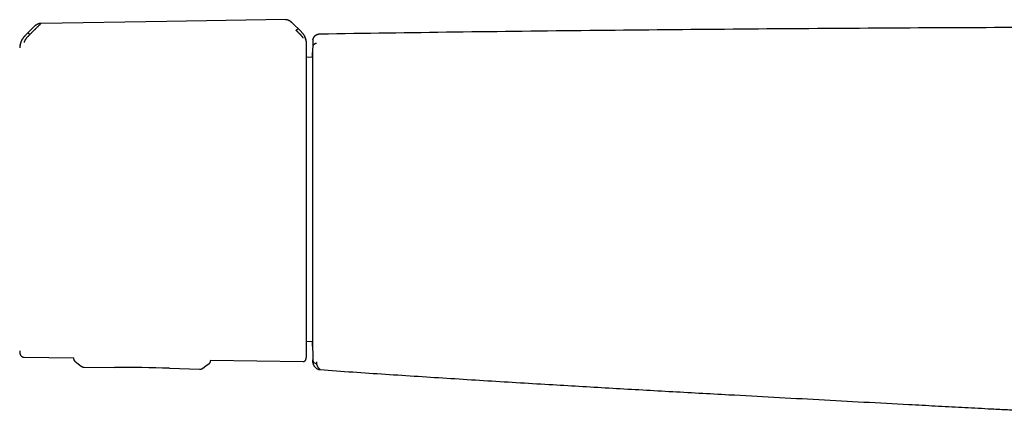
# Model space of a CAD drawing. Header units: millimetres. Extents: x 8 to 767, y 12 to 375.
# Tile 12 of 46: x 181 to 319, y 310 to 365. Entities that reach past the tile are written whole.
import ezdxf

# ---------------------------------------------------------------- set-up
doc = ezdxf.new("R2010")
doc.units = ezdxf.units.MM

msp = doc.modelspace()

# ---------------------------------------------------------------- linework, layer by layer
at = {"color": 7, "linetype": 'Continuous', "lineweight": 30}
for p, q in [((182.92, 364.51), (181.52, 363.12)), ((182.93, 364.52), (182.92, 364.51)), ((182.93, 364.52), (182.92, 364.51)), ((183.77, 364.86), (183.77, 364.86)), ((220.28, 363.66), (218.97, 364.95)), ((218.97, 364.95), (218.97, 364.95)), ((182.21, 363.31), (182.36, 363.46)), ((221.88, 362.51), (221.88, 362.5)), ((221.84, 360.11), (221, 360.1)), ((221.83, 360.12), (221.83, 360.11)), ((221, 320.29), (221.84, 320.27)), ((181.42, 318.06), (188.34, 317.95)), ((188.34, 317.95), (188.34, 317.9)), ((188.34, 317.9), (188.34, 317.88)), ((188.34, 317.9), (188.34, 317.9)), ((207.54, 317.65), (220.51, 317.45)), ((207.54, 317.65), (207.54, 317.56)), ((189.4, 316.81), (189.4, 316.81)), ((189.84, 316.65), (194.07, 316.64)), ((189.84, 316.65), (189.84, 316.65)), ((201.77, 316.51), (206, 316.37)), ((206, 316.37), (206, 316.37)), ((222.89, 316.33), (222.89, 316.32))]:
    msp.add_line(p, q, dxfattribs=at)
at = {"color": 7, "linetype": 'Continuous', "lineweight": 30, "flags": 128}
for points in [[(218.03, 365.39), (201.43, 365.13), (183.77, 364.86)], [(188.53, 317.5), (188.97, 317.15), (189.4, 316.8)], [(221.88, 317.69), (221.88, 317.68), (221.88, 317.68), (221.88, 317.68), (221.88, 317.68), (221.88, 317.68), (221.88, 317.68), (221.88, 317.68), (221.88, 317.68), (221.88, 317.68), (221.88, 317.68), (221.88, 317.68), (221.88, 317.68), (221.88, 317.68), (221.88, 317.68), (221.88, 317.68), (221.88, 317.68), (221.88, 317.68), (221.88, 317.67), (221.88, 317.67), (221.88, 317.67), (221.88, 317.67), (221.88, 317.66), (221.88, 317.66), (221.88, 317.66), (221.88, 317.65), (221.88, 317.65), (221.88, 317.64), (221.88, 317.63), (221.88, 317.62), (221.88, 317.58), (221.88, 317.51), (221.89, 317.47), (221.89, 317.43), (221.89, 317.4), (221.89, 317.38), (221.89, 317.36), (221.89, 317.36), (221.89, 317.36), (221.89, 317.36), (221.89, 317.36), (221.89, 317.35), (221.89, 317.35), (221.89, 317.35), (221.89, 317.35), (221.89, 317.35), (221.89, 317.35), (221.89, 317.35), (221.89, 317.35), (221.89, 317.35), (221.89, 317.35), (221.89, 317.35), (221.89, 317.35), (221.89, 317.35), (221.89, 317.34), (221.89, 317.34), (221.89, 317.34), (221.89, 317.34), (221.89, 317.34), (221.89, 317.35), (221.89, 317.35), (221.89, 317.35), (221.89, 317.35), (221.89, 317.35), (221.89, 317.35), (221.89, 317.35), (221.89, 317.34), (221.89, 317.34), (221.89, 317.34), (221.89, 317.33), (221.89, 317.33), (221.89, 317.33), (221.89, 317.32), (221.89, 317.32), (221.89, 317.31), (221.89, 317.31), (221.89, 317.3), (221.89, 317.3), (221.89, 317.3), (221.89, 317.29), (221.89, 317.29), (221.89, 317.28), (221.89, 317.28), (221.9, 317.27)], [(206.45, 316.51), (206.88, 316.83), (207.34, 317.17)]]:
    msp.add_lwpolyline(points, dxfattribs=at)
at = {"color": 7, "linetype": 'Continuous', "lineweight": 30}
for centre, radius, start, end in [((1221.63, 340.19), 1000, 178.72201, 178.82018), ((183.26, 319.01), 2.48, 181.2169, 190.5381), ((1221.63, 340.19), 1000, 181.17982, 181.2765), ((193.56, 66.64), 250, 88.1172, 89.8829)]:
    msp.add_arc(centre, radius, start, end, dxfattribs=at)
for points, knots in [([(183.77, 364.85), (183.76, 364.85), (183.74, 364.83), (183.7, 364.8), (183.65, 364.75), (183.6, 364.69), (183.54, 364.63), (183.48, 364.57), (183.4, 364.5), (183.34, 364.43), (183.29, 364.39), (183.28, 364.37), (183.26, 364.36), (183.25, 364.34), (183.23, 364.33), (183.2, 364.3), (183.16, 364.25), (183.09, 364.19), (183.02, 364.12), (182.96, 364.06), (182.92, 364.02), (182.89, 363.99), (182.88, 363.98), (182.86, 363.96), (182.85, 363.95), (182.83, 363.93), (182.82, 363.92), (182.78, 363.88), (182.72, 363.82), (182.65, 363.75), (182.58, 363.68), (182.53, 363.62), (182.48, 363.57), (182.43, 363.53), (182.4, 363.49), (182.38, 363.47), (182.37, 363.46), (182.36, 363.46), (182.36, 363.46), (182.36, 363.46), (182.36, 363.46)], [0, 0, 0, 0, 0.051373, 0.105665, 0.163102, 0.223827, 0.27137, 0.320803, 0.372124, 0.442732, 0.452222, 0.461768, 0.471368, 0.481024, 0.490735, 0.500501, 0.537698, 0.579265, 0.625137, 0.657731, 0.692132, 0.7001, 0.708157, 0.716302, 0.724536, 0.732857, 0.741265, 0.74976, 0.79759, 0.84013, 0.877473, 0.909711, 0.93693, 0.964012, 0.983495, 0.995471, 0.998664, 0.999564, 0.99984, 1, 1, 1, 1]), ([(183.02, 364.6), (183.02, 364.6), (183, 364.59), (182.98, 364.57), (182.97, 364.56), (182.96, 364.55), (182.95, 364.54), (182.94, 364.53), (182.94, 364.53), (182.94, 364.52)], [0, 0, 0, 0, 0.1825659, 0.3218926, 0.4241961, 0.5180764, 0.6439372, 0.8042541, 1, 1, 1, 1]), ([(183.77, 364.87), (183.73, 364.87), (183.66, 364.86), (183.55, 364.85), (183.44, 364.82), (183.33, 364.78), (183.22, 364.73), (183.12, 364.67), (183.05, 364.63), (183.02, 364.6), (183.02, 364.6)], [0, 0, 0, 0, 0.136056, 0.274437, 0.41488, 0.557207, 0.701367, 0.847469, 0.995821, 1, 1, 1, 1]), ([(218.92, 365), (218.9, 365.01), (218.88, 365.03), (218.85, 365.06), (218.81, 365.09), (218.78, 365.11), (218.75, 365.13), (218.73, 365.15), (218.7, 365.17), (218.66, 365.19), (218.62, 365.22), (218.57, 365.25), (218.51, 365.28), (218.44, 365.31), (218.37, 365.34), (218.29, 365.36), (218.21, 365.37), (218.12, 365.38), (218.06, 365.39), (218.03, 365.39)], [0, 0, 0, 0, 0.057622, 0.106392, 0.14756, 0.185705, 0.222242, 0.257241, 0.290792, 0.329373, 0.37851, 0.437932, 0.507344, 0.586473, 0.656646, 0.732893, 0.815313, 0.904177, 1, 1, 1, 1]), ([(218.91, 365), (218.89, 365.02), (218.84, 365.07), (218.75, 365.14), (218.63, 365.21), (218.53, 365.27), (218.44, 365.31), (218.36, 365.34), (218.28, 365.36), (218.2, 365.37), (218.11, 365.38), (218.06, 365.38), (218.03, 365.38)], [0, 0, 0, 0, 0.076188, 0.216022, 0.352471, 0.485752, 0.573059, 0.659322, 0.744788, 0.829776, 0.914687, 1, 1, 1, 1]), ([(218.97, 364.95), (218.96, 364.95), (218.96, 364.96), (218.94, 364.97), (218.93, 364.99), (218.91, 365), (218.91, 365.01)], [0, 0, 0, 0, 0.134976, 0.442999, 0.730543, 1, 1, 1, 1]), ([(181.51, 363.13), (181.48, 363.1), (181.4, 363.02), (181.3, 362.9), (181.21, 362.77), (181.13, 362.64), (181.05, 362.5), (180.98, 362.35), (180.92, 362.2), (180.87, 362.05), (180.84, 361.9), (180.81, 361.74), (180.79, 361.58), (180.78, 361.48), (180.78, 361.43)], [0, 0, 0, 0, 0.081774, 0.164385, 0.24768, 0.331495, 0.415659, 0.5, 0.584341, 0.668505, 0.75232, 0.835615, 0.918226, 1, 1, 1, 1]), ([(181.52, 363.1), (181.52, 363.1), (181.5, 363.08), (181.46, 363.04), (181.39, 362.97), (181.3, 362.87), (181.2, 362.74), (181.11, 362.6), (181.03, 362.44), (180.96, 362.28), (180.91, 362.12), (180.87, 361.97), (180.84, 361.86), (180.83, 361.78), (180.82, 361.73), (180.82, 361.7), (180.82, 361.69)], [0, 0, 0, 0, 0.007539, 0.032602, 0.07418, 0.124929, 0.188679, 0.265565, 0.331914, 0.405634, 0.486045, 0.573984, 0.669568, 0.772326, 0.882537, 1, 1, 1, 1]), ([(182.21, 363.31), (182.18, 363.28), (182.13, 363.22), (182.05, 363.15), (182, 363.09), (181.97, 363.06), (181.95, 363.04), (181.94, 363.03), (181.92, 363.01), (181.91, 363), (181.9, 362.99), (181.89, 362.97), (181.85, 362.94), (181.8, 362.87), (181.72, 362.78), (181.66, 362.7), (181.6, 362.62), (181.55, 362.55), (181.51, 362.49), (181.49, 362.45), (181.48, 362.42), (181.47, 362.4), (181.46, 362.38), (181.46, 362.36), (181.44, 362.32), (181.43, 362.28), (181.42, 362.24), (181.42, 362.21), (181.42, 362.19), (181.42, 362.19)], [0, 0, 0, 0, 0.064483, 0.121146, 0.169699, 0.182428, 0.194431, 0.205703, 0.216244, 0.226049, 0.235116, 0.243443, 0.251028, 0.319255, 0.38355, 0.443931, 0.500485, 0.559082, 0.620049, 0.640929, 0.662103, 0.683581, 0.705368, 0.72747, 0.749885, 0.805219, 0.865757, 0.930963, 1, 1, 1, 1]), ([(181.95, 363.53), (181.95, 363.53), (181.95, 363.53), (181.97, 363.52), (181.99, 363.5), (182.01, 363.49), (182.03, 363.47), (182.05, 363.45), (182.08, 363.43), (182.11, 363.41), (182.13, 363.38), (182.16, 363.36), (182.18, 363.34), (182.2, 363.32), (182.21, 363.31)], [0, 0, 0, 0, 0.1317283, 0.2667018, 0.3567916, 0.4457837, 0.5327914, 0.6170994, 0.6982596, 0.7762201, 0.8329023, 0.8885462, 0.9439035, 1, 1, 1, 1]), ([(219.54, 363.89), (219.54, 363.9), (219.56, 363.91), (219.59, 363.94), (219.61, 363.96), (219.64, 363.99), (219.67, 364.01), (219.7, 364.04), (219.72, 364.06), (219.74, 364.07), (219.76, 364.09), (219.78, 364.1), (219.8, 364.11), (219.8, 364.11), (219.81, 364.11)], [0, 0, 0, 0, 0.056298, 0.111886, 0.167756, 0.224635, 0.302783, 0.384029, 0.468321, 0.555223, 0.64404, 0.733909, 0.868531, 1, 1, 1, 1]), ([(220.51, 362.8), (220.51, 362.8), (220.51, 362.81), (220.51, 362.83), (220.5, 362.86), (220.49, 362.88), (220.47, 362.92), (220.45, 362.95), (220.43, 362.97), (220.4, 363), (220.37, 363.04), (220.34, 363.07), (220.31, 363.11), (220.27, 363.15), (220.24, 363.18), (220.21, 363.22), (220.16, 363.27), (220.12, 363.31), (220.06, 363.37), (220.01, 363.42), (219.95, 363.48), (219.9, 363.53), (219.85, 363.58), (219.81, 363.62), (219.77, 363.66), (219.75, 363.68), (219.73, 363.7), (219.71, 363.71), (219.7, 363.73), (219.68, 363.75), (219.66, 363.76), (219.64, 363.78), (219.62, 363.81), (219.59, 363.84), (219.56, 363.86), (219.55, 363.88), (219.54, 363.89), (219.54, 363.89), (219.54, 363.89), (219.54, 363.89), (219.54, 363.89), (219.54, 363.89), (219.54, 363.89)], [0, 0, 0, 0, 0.046698, 0.091618, 0.134505, 0.175194, 0.213614, 0.249779, 0.276951, 0.307118, 0.340349, 0.376695, 0.409342, 0.4408, 0.471044, 0.500021, 0.535936, 0.574169, 0.614719, 0.657569, 0.702695, 0.750057, 0.775296, 0.805099, 0.8394, 0.850353, 0.861686, 0.873397, 0.885483, 0.89794, 0.910765, 0.923954, 0.937503, 0.96472, 0.984149, 0.995887, 0.998893, 0.999683, 0.9999, 0.999964, 0.999986, 1, 1, 1, 1]), ([(220.9, 362.52), (220.9, 362.53), (220.9, 362.55), (220.89, 362.6), (220.88, 362.64), (220.87, 362.67), (220.87, 362.7), (220.85, 362.74), (220.84, 362.79), (220.82, 362.84), (220.8, 362.9), (220.78, 362.95), (220.76, 362.99), (220.73, 363.05), (220.69, 363.14), (220.61, 363.28), (220.47, 363.45), (220.34, 363.58), (220.28, 363.64)], [0, 0, 0, 0, 0.125554, 0.251039, 0.290001, 0.310057, 0.344618, 0.393554, 0.456767, 0.493798, 0.534579, 0.576341, 0.60187, 0.627562, 0.693703, 0.759502, 0.875658, 1, 1, 1, 1]), ([(221, 361.96), (221, 361.97), (221, 361.98), (221, 362), (221, 362.02), (221, 362.03), (221, 362.04), (221, 362.05), (221, 362.06), (221, 362.06), (221, 362.06), (221, 362.07), (221, 362.07), (221, 362.08), (221, 362.09), (221, 362.11), (220.99, 362.14), (220.99, 362.18), (220.99, 362.23), (220.98, 362.27), (220.98, 362.3), (220.97, 362.34), (220.96, 362.38), (220.95, 362.44), (220.94, 362.5), (220.92, 362.57), (220.9, 362.64), (220.88, 362.72), (220.85, 362.81), (220.81, 362.9), (220.77, 363), (220.71, 363.11), (220.65, 363.22), (220.58, 363.33), (220.49, 363.44), (220.4, 363.56), (220.32, 363.63), (220.29, 363.67)], [0, 0, 0, 0, 0.039957, 0.074489, 0.103625, 0.127419, 0.145881, 0.159052, 0.1637, 0.167119, 0.168412, 0.169474, 0.172082, 0.174677, 0.178791, 0.186245, 0.199901, 0.222467, 0.243603, 0.262767, 0.279942, 0.295887, 0.315842, 0.34081, 0.370821, 0.401752, 0.436702, 0.475678, 0.518675, 0.565674, 0.616637, 0.6715, 0.730175, 0.792539, 0.858436, 0.927668, 1, 1, 1, 1]), ([(222.53, 363.29), (222.53, 363.29), (222.52, 363.29), (222.52, 363.29), (222.51, 363.28), (222.5, 363.28), (222.49, 363.28), (222.49, 363.27), (222.48, 363.27), (222.47, 363.27), (222.47, 363.27), (222.46, 363.26), (222.46, 363.26), (222.46, 363.26), (222.45, 363.26), (222.45, 363.26), (222.45, 363.26), (222.44, 363.25), (222.44, 363.25), (222.44, 363.25), (222.43, 363.25), (222.43, 363.25), (222.42, 363.25), (222.41, 363.24), (222.4, 363.24), (222.4, 363.23), (222.39, 363.23), (222.38, 363.23), (222.37, 363.22), (222.37, 363.22), (222.36, 363.22), (222.35, 363.21), (222.35, 363.21), (222.34, 363.21), (222.34, 363.21), (222.33, 363.2), (222.32, 363.2), (222.31, 363.19), (222.31, 363.19), (222.3, 363.18), (222.29, 363.18), (222.28, 363.17), (222.27, 363.17), (222.26, 363.16), (222.25, 363.16), (222.24, 363.15), (222.23, 363.14), (222.22, 363.14), (222.2, 363.13), (222.19, 363.12), (222.18, 363.11), (222.17, 363.1), (222.16, 363.1), (222.15, 363.09), (222.14, 363.08), (222.13, 363.08), (222.13, 363.07), (222.12, 363.07), (222.11, 363.06), (222.11, 363.06), (222.1, 363.05), (222.1, 363.05), (222.09, 363.04), (222.09, 363.04), (222.09, 363.04), (222.08, 363.03), (222.08, 363.03), (222.08, 363.03), (222.07, 363.02), (222.07, 363.02), (222.07, 363.02), (222.07, 363.02), (222.06, 363.01), (222.06, 363.01), (222.06, 363.01), (222.05, 363), (222.05, 363), (222.05, 363), (222.04, 362.99), (222.04, 362.99), (222.03, 362.98), (222.03, 362.97), (222.02, 362.97), (222.01, 362.96), (222.01, 362.95), (222, 362.94), (222, 362.94), (221.99, 362.93), (221.99, 362.93), (221.99, 362.92), (221.99, 362.92), (221.99, 362.92), (221.98, 362.92), (221.98, 362.91), (221.98, 362.91), (221.97, 362.9), (221.97, 362.89), (221.97, 362.89), (221.96, 362.88), (221.95, 362.87), (221.95, 362.86), (221.94, 362.84), (221.94, 362.83), (221.93, 362.82), (221.93, 362.81), (221.92, 362.79), (221.91, 362.77), (221.91, 362.76), (221.9, 362.74), (221.9, 362.72), (221.89, 362.7), (221.89, 362.67), (221.88, 362.65), (221.88, 362.62), (221.88, 362.6), (221.88, 362.59)], [0, 0, 0, 0, 0.0047676, 0.0163937, 0.0275173, 0.0381384, 0.0482569, 0.057873, 0.0669866, 0.0748993, 0.0823898, 0.089458, 0.0961039, 0.1023276, 0.1081291, 0.1135083, 0.1184652, 0.1229999, 0.1272627, 0.1314822, 0.1356607, 0.1453483, 0.1548084, 0.1675661, 0.1798854, 0.1917728, 0.2034298, 0.2149523, 0.2263402, 0.2375936, 0.2463411, 0.2551473, 0.2642667, 0.2737046, 0.2834609, 0.2935356, 0.3039288, 0.316457, 0.3294227, 0.3428265, 0.3566685, 0.3709486, 0.385667, 0.399964, 0.4147033, 0.4298855, 0.4455107, 0.4615789, 0.4794281, 0.4977486, 0.5164919, 0.5356581, 0.5552472, 0.5664263, 0.5777387, 0.5891498, 0.6001789, 0.6106714, 0.6206272, 0.6300465, 0.6389291, 0.6472752, 0.6550846, 0.6623575, 0.6690938, 0.6752934, 0.6809566, 0.6856764, 0.6899453, 0.6937634, 0.6971874, 0.7008573, 0.7049527, 0.7093406, 0.7141303, 0.7193219, 0.7249153, 0.7309104, 0.7371897, 0.7438565, 0.7509108, 0.7583454, 0.7688415, 0.7787929, 0.7881996, 0.7970617, 0.8053792, 0.8089799, 0.8124681, 0.8158437, 0.8191068, 0.8222575, 0.8252956, 0.8283896, 0.8317815, 0.8357476, 0.8402881, 0.845403, 0.8510921, 0.8573556, 0.8631681, 0.8694005, 0.8760529, 0.883125, 0.8906168, 0.8983832, 0.9065543, 0.9151299, 0.9241098, 0.9353274, 0.9471176, 0.9594802, 0.9724151, 0.9859217, 1, 1, 1, 1]), ([(222.88, 363.36), (222.85, 363.36), (222.78, 363.36), (222.68, 363.34), (222.6, 363.32), (222.55, 363.3), (222.53, 363.29)], [0, 0, 0, 0, 0.278987, 0.553994, 0.826106, 1, 1, 1, 1]), ([(480.77, 363.36), (473.9, 363.46), (460.14, 363.66), (439.51, 363.89), (418.88, 364.08), (398.25, 364.22), (377.62, 364.31), (356.98, 364.34), (336.93, 364.33), (317.44, 364.28), (298.53, 364.18), (279.61, 364.04), (260.7, 363.86), (241.79, 363.64), (229.18, 363.45), (222.88, 363.36)], [0, 0, 0, 0, 0.080001, 0.160002, 0.240002, 0.320002, 0.400002, 0.480002, 0.560002, 0.633335, 0.706668, 0.780001, 0.853334, 0.926667, 1, 1, 1, 1]), ([(221, 361.96), (221, 361.96), (221, 361.97), (221, 361.97), (221, 361.96)], [0, 0, 0, 0, 0.501965, 1, 1, 1, 1]), ([(221, 340.36), (221, 340.49), (221, 340.76), (221, 341.16), (221, 341.56), (221, 341.95), (221, 342.36), (221, 342.75), (221, 343.15), (221, 343.53), (221, 343.92), (221, 344.3), (221, 344.69), (221, 345.08), (221, 345.47), (221, 345.86), (221, 346.25), (221, 346.61), (221, 346.94), (221, 347.25), (221, 347.55), (221, 347.86), (221, 348.19), (221, 348.57), (221, 348.98), (221, 349.38), (221, 349.78), (221, 350.18), (221, 350.57), (221, 350.95), (221, 351.31), (221, 351.68), (221, 352.04), (221, 352.41), (221, 352.79), (221, 353.18), (221, 353.56), (221, 353.94), (221, 354.31), (221, 354.67), (221, 355.03), (221, 355.37), (221, 355.7), (221, 356.02), (221, 356.33), (221, 356.64), (221, 356.94), (221, 357.24), (221, 357.56), (221, 357.88), (221, 358.18), (221, 358.46), (221, 358.71), (221, 358.93), (221, 359.14), (221, 359.35), (221, 359.53), (221, 359.7), (221, 359.84), (221, 359.98), (221, 360.12), (221, 360.26), (221, 360.42), (221, 360.57), (221, 360.72), (221, 360.87), (221, 361), (221, 361.12), (221, 361.23), (221, 361.33), (221, 361.42), (221, 361.51), (221, 361.59), (221, 361.66), (221, 361.73), (221, 361.79), (221, 361.84), (221, 361.89), (221, 361.92), (221, 361.94), (221, 361.95), (221, 361.96)], [0, 0, 0, 0, 0.011942, 0.023879, 0.035816, 0.047757, 0.059789, 0.07212, 0.083744, 0.09537, 0.107001, 0.118711, 0.130677, 0.14264, 0.154605, 0.166574, 0.178594, 0.190861, 0.200496, 0.210132, 0.219769, 0.22941, 0.239058, 0.252338, 0.265614, 0.27889, 0.292172, 0.305508, 0.319, 0.331717, 0.344435, 0.35716, 0.369923, 0.382786, 0.397137, 0.411491, 0.425853, 0.440266, 0.454708, 0.469148, 0.483592, 0.498049, 0.511792, 0.525529, 0.539267, 0.553011, 0.566752, 0.580438, 0.596564, 0.612693, 0.628835, 0.644826, 0.657611, 0.670397, 0.683188, 0.695963, 0.708575, 0.718482, 0.728389, 0.738297, 0.74821, 0.75813, 0.771262, 0.784389, 0.797516, 0.81065, 0.823726, 0.836558, 0.848653, 0.86075, 0.872852, 0.88489, 0.896665, 0.909804, 0.922944, 0.936092, 0.949025, 0.961767, 0.974507, 0.98725, 1, 1, 1, 1]), ([(221.88, 362.5), (221.88, 362.49), (221.88, 362.48), (221.88, 362.46), (221.88, 362.44), (221.87, 362.43), (221.87, 362.41), (221.87, 362.4), (221.87, 362.38), (221.87, 362.35), (221.87, 362.31), (221.87, 362.27), (221.87, 362.24), (221.87, 362.21), (221.87, 362.19), (221.87, 362.17), (221.87, 362.14), (221.87, 362.12), (221.87, 362.1), (221.87, 362.06), (221.87, 362.02), (221.87, 361.97), (221.87, 361.91), (221.87, 361.83), (221.87, 361.76), (221.87, 361.69), (221.87, 361.66), (221.87, 361.63), (221.87, 361.61), (221.87, 361.59), (221.87, 361.58), (221.87, 361.58), (221.87, 361.58), (221.87, 361.57), (221.87, 361.57), (221.87, 361.57), (221.87, 361.57), (221.87, 361.57), (221.87, 361.57), (221.87, 361.57), (221.87, 361.57), (221.87, 361.57)], [0, 0, 0, 0, 0.055046, 0.108639, 0.160783, 0.190833, 0.220382, 0.24943, 0.281442, 0.337841, 0.393059, 0.447104, 0.499983, 0.523112, 0.546086, 0.568908, 0.591579, 0.614097, 0.636466, 0.658685, 0.699035, 0.738891, 0.779908, 0.841516, 0.902902, 0.929969, 0.957148, 0.969056, 0.981053, 0.991573, 0.993921, 0.996212, 0.998271, 0.99914, 0.999535, 0.999907, 0.999936, 0.99996, 0.99998, 0.99999, 1, 1, 1, 1]), ([(222.39, 362.06), (222.35, 362.06), (222.29, 362.05), (222.2, 362.02), (222.11, 361.98), (222.03, 361.92), (221.96, 361.84), (221.91, 361.75), (221.88, 361.66), (221.88, 361.6), (221.87, 361.57)], [0, 0, 0, 0, 0.117756, 0.241746, 0.369545, 0.499904, 0.630385, 0.758466, 0.882529, 1, 1, 1, 1]), ([(221.88, 362.6), (221.88, 362.6), (221.88, 362.59), (221.88, 362.59), (221.88, 362.59), (221.88, 362.59), (221.88, 362.59), (221.88, 362.58), (221.88, 362.58), (221.88, 362.57), (221.88, 362.57), (221.88, 362.56), (221.88, 362.55), (221.88, 362.55), (221.88, 362.54), (221.88, 362.53), (221.88, 362.52), (221.88, 362.51), (221.88, 362.51)], [0, 0, 0, 0, 0.077408, 0.152852, 0.226332, 0.297847, 0.367396, 0.433788, 0.498283, 0.560881, 0.621581, 0.681565, 0.739573, 0.795606, 0.849665, 0.90175, 0.951861, 1, 1, 1, 1]), ([(221.88, 362.58), (221.88, 362.59), (221.88, 362.6), (221.88, 362.59), (221.88, 362.59)], [0, 0, 0, 0, 0.789285, 1, 1, 1, 1]), ([(221.83, 360.12), (221.83, 360.15), (221.83, 360.22), (221.83, 360.31), (221.83, 360.41), (221.83, 360.49), (221.83, 360.56), (221.84, 360.62), (221.84, 360.67), (221.84, 360.71), (221.84, 360.74), (221.84, 360.76), (221.84, 360.77), (221.84, 360.77)], [0, 0, 0, 0, 0.084655, 0.184243, 0.283742, 0.383201, 0.482666, 0.582187, 0.682176, 0.776557, 0.870849, 0.965094, 1, 1, 1, 1]), ([(221.84, 360.78), (221.84, 360.78), (221.84, 360.78), (221.84, 360.77), (221.84, 360.74), (221.84, 360.71), (221.84, 360.66), (221.84, 360.6), (221.84, 360.53), (221.84, 360.48), (221.84, 360.44), (221.84, 360.43), (221.84, 360.42), (221.84, 360.41), (221.84, 360.4), (221.84, 360.36), (221.84, 360.28), (221.84, 360.16), (221.84, 360.03), (221.84, 359.89), (221.84, 359.74), (221.84, 359.61), (221.84, 359.48), (221.84, 359.33), (221.84, 359.19), (221.84, 359.09), (221.84, 359.05), (221.84, 359.04), (221.84, 359.03), (221.84, 359.02), (221.84, 359.01), (221.84, 358.94), (221.84, 358.81), (221.84, 358.62), (221.84, 358.42), (221.84, 358.22), (221.84, 357.99), (221.84, 357.75), (221.84, 357.56), (221.84, 357.44), (221.84, 357.38), (221.84, 357.32), (221.84, 357.25), (221.84, 357.18), (221.84, 357.11), (221.84, 356.97), (221.84, 356.74), (221.84, 356.44), (221.84, 356.12), (221.84, 355.79), (221.84, 355.45), (221.84, 355.11), (221.84, 354.76), (221.84, 354.39), (221.84, 354.03), (221.84, 353.65), (221.84, 353.26), (221.84, 352.87), (221.84, 352.47), (221.84, 352.06), (221.84, 351.65), (221.84, 351.22), (221.84, 350.79), (221.84, 350.36), (221.84, 349.91), (221.84, 349.46), (221.84, 349), (221.84, 348.54), (221.84, 348.07), (221.84, 347.6), (221.84, 347.12), (221.84, 346.64), (221.84, 346.16), (221.84, 345.68), (221.84, 345.19), (221.84, 344.71), (221.84, 344.22), (221.84, 343.73), (221.84, 343.24), (221.84, 342.75), (221.84, 342.25), (221.84, 341.78), (221.84, 341.32), (221.84, 341), (221.84, 340.79), (221.84, 340.69), (221.84, 340.6), (221.84, 340.5), (221.84, 340.4), (221.84, 340.3), (221.84, 340.09), (221.84, 339.75), (221.84, 339.3), (221.84, 338.84), (221.84, 338.39), (221.84, 337.93), (221.84, 337.5), (221.84, 337.08), (221.84, 336.69), (221.84, 336.38), (221.84, 336.17), (221.84, 336.06), (221.84, 335.94), (221.84, 335.84), (221.84, 335.73), (221.84, 335.64), (221.84, 335.54), (221.84, 335.32), (221.84, 334.99), (221.84, 334.55), (221.84, 334.11), (221.84, 333.7), (221.84, 333.3), (221.84, 333.02), (221.84, 332.84), (221.84, 332.76), (221.84, 332.67), (221.84, 332.59), (221.84, 332.51), (221.84, 332.42), (221.84, 332.21), (221.84, 331.87), (221.84, 331.41), (221.84, 330.95), (221.84, 330.5), (221.84, 330.06), (221.84, 329.62), (221.84, 329.2), (221.84, 328.78), (221.84, 328.36), (221.84, 327.95), (221.84, 327.55), (221.84, 327.15), (221.84, 326.76), (221.84, 326.38), (221.84, 326.01), (221.84, 325.64), (221.84, 325.29), (221.84, 324.94), (221.84, 324.61), (221.84, 324.28), (221.84, 323.96), (221.84, 323.66), (221.84, 323.37), (221.84, 323.08), (221.84, 322.81), (221.84, 322.55), (221.84, 322.29), (221.84, 322.05), (221.84, 321.81), (221.84, 321.59), (221.84, 321.38), (221.84, 321.18), (221.84, 320.99), (221.84, 320.81), (221.84, 320.65), (221.84, 320.5), (221.84, 320.35), (221.84, 320.23), (221.84, 320.11), (221.84, 320.01), (221.84, 319.91), (221.84, 319.83), (221.84, 319.76), (221.84, 319.7), (221.84, 319.66), (221.84, 319.63), (221.84, 319.61), (221.84, 319.6), (221.84, 319.6)], [0, 0, 0, 0, 0.006997, 0.013988, 0.020975, 0.027963, 0.034954, 0.042652, 0.050364, 0.057164, 0.058056, 0.058948, 0.05984, 0.060733, 0.061626, 0.062519, 0.070517, 0.078497, 0.086464, 0.094422, 0.102378, 0.108214, 0.114053, 0.119896, 0.127621, 0.131025, 0.131471, 0.131918, 0.132364, 0.13281, 0.133256, 0.133703, 0.140453, 0.1472, 0.153946, 0.160695, 0.167449, 0.174888, 0.182342, 0.184018, 0.185695, 0.187372, 0.189267, 0.191193, 0.19312, 0.195048, 0.202887, 0.21075, 0.218642, 0.226529, 0.23439, 0.24223, 0.250055, 0.25782, 0.265591, 0.273374, 0.281173, 0.288994, 0.296701, 0.304438, 0.31221, 0.319898, 0.327735, 0.335572, 0.343412, 0.351261, 0.359123, 0.367002, 0.374904, 0.382783, 0.390642, 0.398485, 0.406316, 0.414139, 0.42182, 0.429502, 0.43719, 0.444956, 0.452691, 0.460396, 0.468076, 0.475736, 0.482464, 0.489184, 0.490691, 0.492199, 0.493706, 0.495213, 0.49672, 0.498227, 0.499733, 0.506783, 0.513826, 0.520864, 0.527902, 0.534943, 0.54199, 0.548199, 0.554418, 0.56065, 0.562489, 0.564329, 0.56617, 0.567894, 0.569459, 0.571022, 0.572585, 0.574146, 0.581231, 0.5883, 0.595356, 0.602402, 0.608597, 0.614789, 0.616179, 0.61757, 0.61896, 0.62035, 0.62174, 0.623131, 0.624522, 0.632399, 0.640266, 0.648125, 0.655984, 0.663846, 0.671575, 0.679316, 0.687075, 0.69479, 0.702647, 0.710495, 0.718339, 0.726183, 0.734032, 0.741892, 0.749766, 0.757624, 0.765475, 0.773323, 0.781174, 0.789032, 0.796762, 0.804507, 0.812274, 0.819966, 0.827802, 0.835632, 0.84346, 0.851292, 0.859131, 0.866984, 0.874853, 0.882704, 0.890538, 0.898361, 0.906177, 0.913991, 0.921667, 0.92935, 0.937044, 0.944813, 0.952721, 0.960613, 0.968493, 0.976367, 0.98424, 0.992116, 1, 1, 1, 1]), ([(221, 318.42), (221, 318.42), (221, 318.42), (221, 318.44), (221, 318.46), (221, 318.49), (221, 318.53), (221, 318.58), (221, 318.63), (221, 318.69), (221, 318.76), (221, 318.83), (221, 318.91), (221, 319), (221, 319.1), (221, 319.21), (221, 319.32), (221, 319.44), (221, 319.55), (221, 319.66), (221, 319.77), (221, 319.89), (221, 320.02), (221, 320.16), (221, 320.33), (221, 320.5), (221, 320.68), (221, 320.86), (221, 321.05), (221, 321.24), (221, 321.44), (221, 321.64), (221, 321.85), (221, 322.08), (221, 322.34), (221, 322.63), (221, 322.93), (221, 323.25), (221, 323.56), (221, 323.89), (221, 324.22), (221, 324.56), (221, 324.92), (221, 325.28), (221, 325.65), (221, 326.03), (221, 326.41), (221, 326.78), (221, 327.12), (221, 327.44), (221, 327.76), (221, 328.09), (221, 328.42), (221, 328.77), (221, 329.12), (221, 329.48), (221, 329.84), (221, 330.21), (221, 330.55), (221, 330.86), (221, 331.15), (221, 331.44), (221, 331.74), (221, 332.03), (221, 332.37), (221, 332.75), (221, 333.17), (221, 333.6), (221, 334.02), (221, 334.45), (221, 334.87), (221, 335.27), (221, 335.68), (221, 336.08), (221, 336.48), (221, 336.87), (221, 337.27), (221, 337.67), (221, 338.06), (221, 338.45), (221, 338.88), (221, 339.35), (221, 339.85), (221, 340.19), (221, 340.36)], [0, 0, 0, 0, 0.011974, 0.023945, 0.035917, 0.047894, 0.059965, 0.072342, 0.084008, 0.095677, 0.10735, 0.119105, 0.131122, 0.143136, 0.15515, 0.16717, 0.179242, 0.191565, 0.201244, 0.210923, 0.220604, 0.230289, 0.23998, 0.251893, 0.263801, 0.275708, 0.287619, 0.299537, 0.311576, 0.322983, 0.334386, 0.345792, 0.357202, 0.368621, 0.383296, 0.397965, 0.412635, 0.427314, 0.44204, 0.456526, 0.47101, 0.485499, 0.5, 0.514754, 0.529501, 0.54425, 0.559008, 0.573728, 0.585256, 0.596781, 0.608307, 0.619839, 0.63138, 0.643481, 0.655577, 0.667672, 0.679771, 0.691878, 0.703863, 0.713221, 0.722577, 0.731932, 0.74129, 0.750652, 0.760021, 0.773091, 0.786157, 0.799223, 0.812294, 0.825304, 0.838049, 0.850063, 0.862077, 0.874098, 0.886049, 0.897719, 0.909386, 0.921053, 0.932726, 0.944352, 0.955643, 0.970425, 0.985208, 1, 1, 1, 1]), ([(221.84, 319.61), (221.84, 319.61), (221.84, 319.61), (221.84, 319.62), (221.84, 319.64), (221.84, 319.67), (221.84, 319.7), (221.84, 319.73), (221.84, 319.77), (221.84, 319.81), (221.83, 319.86), (221.83, 319.93), (221.83, 320.03), (221.83, 320.13), (221.83, 320.21), (221.83, 320.26), (221.83, 320.28)], [0, 0, 0, 0, 0.005133, 0.09636, 0.187705, 0.279212, 0.336833, 0.394547, 0.452363, 0.511206, 0.573354, 0.67687, 0.780362, 0.883892, 0.952272, 1, 1, 1, 1]), ([(180.82, 318.56), (180.83, 318.53), (180.84, 318.49), (180.87, 318.42), (180.9, 318.35), (180.95, 318.28), (181, 318.22), (181.07, 318.17), (181.13, 318.13), (181.2, 318.1), (181.27, 318.07), (181.34, 318.06), (181.39, 318.06), (181.42, 318.06)], [0, 0, 0, 0, 0.0805638, 0.1721965, 0.2665468, 0.3629169, 0.4605093, 0.558463, 0.650367, 0.741093, 0.8299785, 0.9164419, 1, 1, 1, 1]), ([(188.34, 317.88), (188.34, 317.87), (188.34, 317.84), (188.35, 317.79), (188.36, 317.73), (188.38, 317.68), (188.4, 317.65), (188.41, 317.64)], [0, 0, 0, 0, 0.152357, 0.376221, 0.603021, 0.83132, 1, 1, 1, 1]), ([(188.41, 317.64), (188.41, 317.63), (188.42, 317.61), (188.45, 317.57), (188.48, 317.54), (188.51, 317.52), (188.51, 317.51)], [0, 0, 0, 0, 0.133246, 0.488489, 0.838755, 1, 1, 1, 1]), ([(207.34, 317.17), (207.36, 317.19), (207.39, 317.21), (207.42, 317.25), (207.46, 317.29), (207.49, 317.34), (207.51, 317.4), (207.53, 317.45), (207.54, 317.51), (207.54, 317.54), (207.54, 317.56)], [0, 0, 0, 0, 0.122194, 0.246762, 0.372964, 0.5, 0.627036, 0.753238, 0.877806, 1, 1, 1, 1]), ([(220.51, 317.45), (220.53, 317.45), (220.57, 317.45), (220.63, 317.47), (220.68, 317.49), (220.73, 317.51), (220.78, 317.55), (220.82, 317.59), (220.86, 317.64), (220.88, 317.69), (220.89, 317.72), (220.9, 317.74)], [0, 0, 0, 0, 0.10759, 0.219215, 0.333883, 0.450415, 0.567509, 0.681769, 0.79406, 0.903286, 1, 1, 1, 1]), ([(220.9, 317.74), (220.91, 317.77), (220.93, 317.83), (220.95, 317.91), (220.96, 317.99), (220.97, 318.05), (220.98, 318.11), (220.99, 318.15), (220.99, 318.19), (220.99, 318.21), (220.99, 318.22), (220.99, 318.24), (220.99, 318.26), (221, 318.29), (221, 318.33), (221, 318.37), (221, 318.4), (221, 318.42)], [0, 0, 0, 0, 0.1272808, 0.2412699, 0.3420087, 0.4295698, 0.5040438, 0.5655278, 0.6031736, 0.6336025, 0.6463988, 0.6607907, 0.6988239, 0.7511389, 0.8186009, 0.9015261, 1, 1, 1, 1]), ([(221.88, 317.92), (221.88, 317.91), (221.88, 317.89), (221.88, 317.86), (221.88, 317.84), (221.88, 317.82), (221.88, 317.81), (221.88, 317.8), (221.88, 317.8), (221.88, 317.79), (221.88, 317.78), (221.88, 317.77), (221.88, 317.77), (221.88, 317.76), (221.88, 317.75), (221.88, 317.74), (221.88, 317.73), (221.88, 317.72), (221.88, 317.71), (221.88, 317.7), (221.88, 317.69), (221.88, 317.69)], [0, 0, 0, 0, 0.073473, 0.148776, 0.225909, 0.304876, 0.336401, 0.368209, 0.400301, 0.432676, 0.465334, 0.498276, 0.525479, 0.552858, 0.610325, 0.669929, 0.731669, 0.795546, 0.86156, 0.929711, 1, 1, 1, 1]), ([(221.88, 317.69), (221.89, 317.63), (221.91, 317.49), (222.02, 317.32), (222.19, 317.2), (222.33, 317.18), (222.39, 317.17)], [0, 0, 0, 0, 0.241558, 0.498871, 0.757179, 1, 1, 1, 1]), ([(221.89, 317.37), (221.89, 317.37), (221.89, 317.37), (221.89, 317.37), (221.89, 317.38), (221.89, 317.39), (221.89, 317.4), (221.89, 317.41), (221.89, 317.42), (221.89, 317.42), (221.89, 317.42), (221.89, 317.43), (221.89, 317.43), (221.89, 317.44), (221.89, 317.44), (221.89, 317.45), (221.89, 317.46), (221.89, 317.48), (221.89, 317.49), (221.88, 317.51), (221.88, 317.52), (221.88, 317.54), (221.88, 317.56), (221.88, 317.59), (221.88, 317.61), (221.88, 317.64), (221.88, 317.66), (221.88, 317.66), (221.88, 317.66), (221.88, 317.66), (221.88, 317.66), (221.88, 317.67), (221.88, 317.67), (221.88, 317.67), (221.88, 317.67), (221.88, 317.67), (221.88, 317.67), (221.88, 317.67), (221.88, 317.67), (221.88, 317.68), (221.88, 317.68), (221.88, 317.68), (221.88, 317.68), (221.88, 317.69), (221.88, 317.69), (221.88, 317.69), (221.88, 317.69), (221.88, 317.69), (221.88, 317.69), (221.88, 317.69), (221.88, 317.69), (221.88, 317.69), (221.88, 317.69), (221.88, 317.69), (221.88, 317.69)], [0, 0, 0, 0, 0.070901, 0.141506, 0.211815, 0.281828, 0.343195, 0.404333, 0.418026, 0.431708, 0.445379, 0.459038, 0.472685, 0.486321, 0.499945, 0.535877, 0.571737, 0.607526, 0.643243, 0.67889, 0.714465, 0.749968, 0.79173, 0.833403, 0.874988, 0.937498, 0.954998, 0.959312, 0.959736, 0.96016, 0.960584, 0.961008, 0.961432, 0.961855, 0.962279, 0.962898, 0.966768, 0.970424, 0.973868, 0.977999, 0.981775, 0.985196, 0.988262, 0.990972, 0.993328, 0.995328, 0.996973, 0.998262, 0.998996, 0.999531, 0.999865, 0.999958, 0.999985, 1, 1, 1, 1]), ([(189.39, 316.81), (189.42, 316.79), (189.46, 316.76), (189.53, 316.72), (189.6, 316.69), (189.68, 316.67), (189.75, 316.65), (189.81, 316.65), (189.83, 316.65)], [0, 0, 0, 0, 0.160082, 0.323029, 0.489374, 0.658828, 0.829746, 1, 1, 1, 1]), ([(206.01, 316.37), (206.03, 316.37), (206.08, 316.37), (206.16, 316.38), (206.24, 316.4), (206.31, 316.43), (206.39, 316.46), (206.43, 316.49), (206.45, 316.51)], [0, 0, 0, 0, 0.173383, 0.345584, 0.513739, 0.678402, 0.840482, 1, 1, 1, 1]), ([(207.34, 317.17), (207.36, 317.19), (207.38, 317.21), (207.41, 317.23), (207.42, 317.24)], [0, 0, 0, 0, 0.554107, 1, 1, 1, 1]), ([(221.9, 317.27), (221.9, 317.26), (221.9, 317.21), (221.92, 317.12), (221.97, 316.99), (222.03, 316.86), (222.1, 316.75), (222.19, 316.64), (222.3, 316.55), (222.41, 316.47), (222.53, 316.41), (222.65, 316.36), (222.77, 316.33), (222.85, 316.32), (222.89, 316.32)], [0, 0, 0, 0, 0.015404, 0.103874, 0.194673, 0.287156, 0.380598, 0.474227, 0.567263, 0.658955, 0.748616, 0.835648, 0.919566, 1, 1, 1, 1]), ([(222.39, 317.41), (222.39, 317.39), (222.39, 317.35), (222.39, 317.3), (222.39, 317.26), (222.39, 317.22), (222.39, 317.19), (222.39, 317.17), (222.39, 317.17)], [0, 0, 0, 0, 0.166995, 0.333905, 0.500699, 0.667342, 0.83379, 1, 1, 1, 1]), ([(222.39, 317.17), (222.4, 317.13), (222.41, 317.06), (222.45, 316.95), (222.49, 316.84), (222.55, 316.74), (222.62, 316.63), (222.7, 316.53), (222.79, 316.42), (222.86, 316.35), (222.89, 316.32)], [0, 0, 0, 0, 0.125042, 0.250064, 0.375076, 0.500081, 0.625078, 0.750067, 0.875041, 1, 1, 1, 1]), ([(222.69, 316.35), (222.7, 316.35), (222.73, 316.34), (222.8, 316.33), (222.86, 316.32), (222.89, 316.32)], [0, 0, 0, 0, 0.037495, 0.529356, 1, 1, 1, 1]), ([(222.89, 316.32), (224.42, 316.21), (227.48, 315.99), (232.06, 315.68), (236.65, 315.38), (241.23, 315.09), (245.82, 314.8), (250.4, 314.52), (256.26, 314.17), (263.39, 313.75), (271.8, 313.27), (281.61, 312.73), (292.82, 312.12), (302.47, 311.6), (309.14, 311.24), (312.84, 311.04), (316.03, 310.87), (318.72, 310.73), (320.91, 310.63), (323.09, 310.54), (324.55, 310.5), (325.28, 310.47)], [0, 0, 0, 0, 0.044809, 0.089612, 0.134411, 0.179207, 0.224003, 0.268798, 0.313593, 0.395717, 0.477839, 0.559959, 0.683134, 0.806308, 0.842439, 0.878569, 0.914709, 0.936016, 0.957331, 0.978658, 1, 1, 1, 1])]:
    msp.add_open_spline(points, degree=3, knots=knots, dxfattribs=at)

doc.saveas('drawing.dxf')
